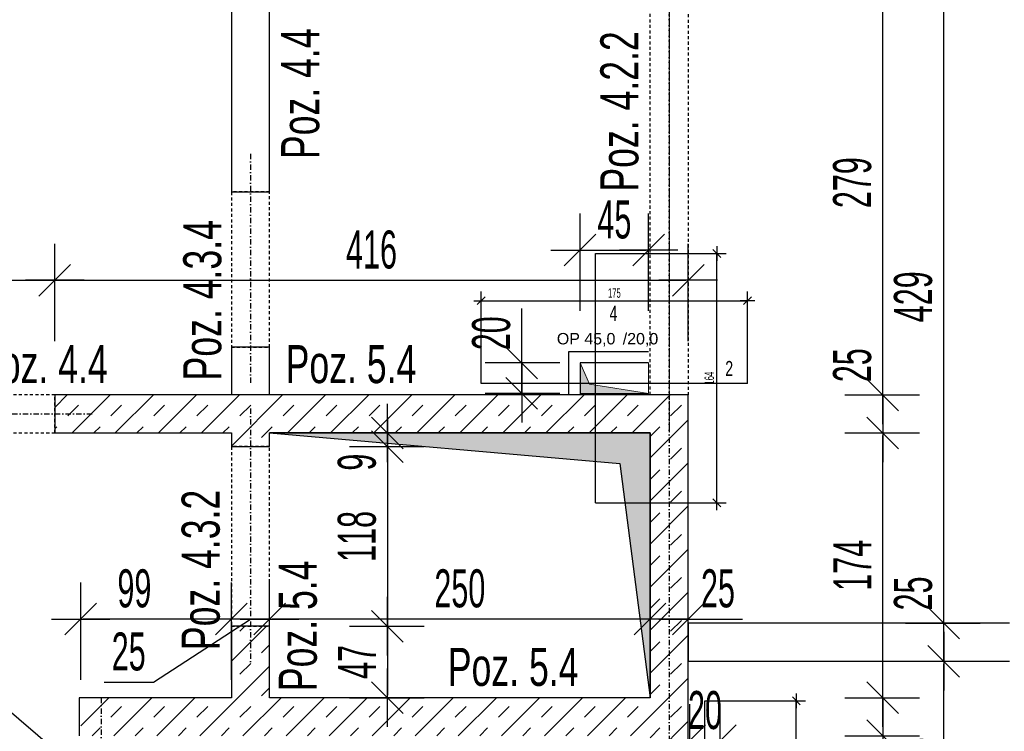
# Model space of a CAD drawing. Header units: millimetres. Extents: x -6373 to 10868, y -2819 to 2013.
# Tile 46 of 67: x 8128 to 8774, y 277 to 745. Entities that reach past the tile are written whole.
import ezdxf

# ---------------------------------------------------------------- set-up
doc = ezdxf.new("R2010")
doc.units = ezdxf.units.MM
doc.header["$LTSCALE"] = 10
doc.linetypes.add('MO', pattern=[0.7, 0.35, -0.17, 0.01, -0.17])
doc.linetypes.add('MP', pattern=[0.36, 0.2, -0.16])
for name, color, linetype in [('BA_szr', 1, 'Continuous'), ('BA_txs', 2, 'Continuous'), ('BA_wym', 1, 'Continuous'), ('BD_lpm', 1, 'MP'), ('BD_osm', 1, 'MO'), ('BD_wic', 1, 'Continuous'), ('BD_wig', 3, 'Continuous'), ('BZ_txs', 2, 'Continuous')]:
    doc.layers.add(name, color=color, linetype=linetype)
doc.layers.add('Nowe_A-Przebicia_Nr_pióra__1', color=7, linetype='Continuous', lineweight=13)
doc.layers.add('Nowe_A-Przebicia_Nr_pióra__102', color=7, linetype='Continuous', lineweight=5, true_color=0xcccccc)
doc.styles.add('BIKTS', font='bikromsw.shx', dxfattribs={"width": 0.8})
doc.styles.add('BIKWYM', font='bikromsw.shx', dxfattribs={"width": 0.6})
doc.styles.add('STYL_AUTOMATYCZNY_1', font='arial.ttf')
doc.dimstyles.new('BA_KR_100_cm', dxfattribs={"dimtxt": 25, "dimasz": 1.666667, "dimexe": 24, "dimexo": 0, "dimgap": 0, "dimtad": 0, "dimdec": 1, "dimrnd": 0.5, "dimzin": 9, "dimdsep": 46, "dimtxsty": 'BIKWYM', "dimblk": 'WYM-KR', "dimcen": 0, "dimdle": 20, "dimclrd": 256, "dimclre": 256, "dimclrt": 2, "dimadec": 0, "dimazin": 0, "dimtfac": 0.033333, "dimtdec": 1, "dimtmove": 0, "dimatfit": 3, "dimldrblk": 'WYM-KR', "dimfxl": 25, "dimfxlon": 1, "dimtvp": 0.8, "dimtolj": 1, "dimarcsym": 0})
doc.dimstyles.new('BA_KR_25_cm', dxfattribs={"dimscale": 0.25, "dimtxt": 25, "dimasz": 1.666667, "dimexe": 24, "dimexo": 0, "dimgap": 0, "dimtad": 0, "dimdec": 1, "dimrnd": 0.5, "dimzin": 9, "dimdsep": 46, "dimtxsty": 'BIKWYM', "dimblk": 'WYM-KR', "dimcen": 0, "dimdle": 20, "dimclrd": 256, "dimclre": 256, "dimclrt": 7, "dimadec": 0, "dimazin": 0, "dimtfac": 0.033333, "dimtdec": 1, "dimtmove": 0, "dimatfit": 3, "dimldrblk": 'WYM-KR', "dimfxl": 1, "dimtvp": 0.8, "dimtolj": 1, "dimarcsym": 0})

# ---------------------------------------------------------------- blocks, each defined once
blk = doc.blocks.new('WYM-KR')
at = {"color": 7, "linetype": 'ByBlock'}
blk.add_line((6.24, 6.24), (-6.24, -6.24), dxfattribs=at)
at = {"linetype": 'ByBlock'}
blk.add_line((11.52, 0), (-11.52, 0), dxfattribs=at)
blk = doc.blocks.new('*D406')
at = {"layer": 'BD_wic', "lineweight": -2}
for p, q in [((8506.01, 591.02), (8591.69, 591.02)), ((8585.69, 427.43), (8585.69, 590.6)), ((8506.01, 427.02), (8591.69, 427.02))]:
    blk.add_line(p, q, dxfattribs=at)
at = {"layer": 'Defpoints', "color": 0}
for p in [(8506.01, 591.02), (8585.69, 591.02), (8506.01, 427.02)]:
    blk.add_point(p, dxfattribs=at)
at = {"layer": 'BD_wic', "lineweight": -2, "xscale": 0.4166666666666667, "yscale": 0.4166666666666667, "zscale": 0.4166666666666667}
for p, rotation in [((8585.69, 591.02), 90), ((8585.69, 427.02), 270)]:
    blk.add_blockref('WYM-KR', p, dxfattribs=dict(at, rotation=rotation))
at = {"layer": 'BD_wic', "color": 7, "insert": (8580.69, 509.02), "char_height": 6.25, "attachment_point": 5, "rotation": 90, "style": 'BIKWYM'}
blk.add_mtext('\\A1;164', dxfattribs=at)
blk = doc.blocks.new('*D407')
at = {"layer": 'BD_wic', "lineweight": -2}
for p, q in [((8430.83, 505.48), (8430.83, 565.95)), ((8605.83, 505.48), (8605.83, 565.95)), ((8431.25, 559.95), (8605.42, 559.95))]:
    blk.add_line(p, q, dxfattribs=at)
at = {"layer": 'Defpoints', "color": 0}
for p in [(8605.83, 559.95), (8430.83, 505.48), (8605.83, 505.48)]:
    blk.add_point(p, dxfattribs=at)
at = {"layer": 'BD_wic', "lineweight": -2, "xscale": 0.4166666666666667, "yscale": 0.4166666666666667, "zscale": 0.4166666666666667, "rotation": 180}
blk.add_blockref('WYM-KR', (8430.83, 559.95), dxfattribs=at)
at = {"layer": 'BD_wic', "lineweight": -2, "xscale": 0.4166666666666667, "yscale": 0.4166666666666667, "zscale": 0.4166666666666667}
blk.add_blockref('WYM-KR', (8605.83, 559.95), dxfattribs=at)
at = {"layer": 'BD_wic', "color": 7, "insert": (8518.33, 564.95), "char_height": 6.25, "attachment_point": 5, "style": 'BIKWYM'}
blk.add_mtext('\\A1;175', dxfattribs=at)
blk = doc.blocks.new('*D409')
at = {"layer": 'BD_wic', "lineweight": -2}
for p, q in [((8577.83, 297.02), (8643.81, 297.02)), ((8637.81, 147.43), (8637.81, 296.6)), ((8577.83, 147.02), (8643.81, 147.02))]:
    blk.add_line(p, q, dxfattribs=at)
at = {"layer": 'Defpoints', "color": 0}
for p in [(8577.83, 297.02), (8637.81, 297.02), (8577.83, 147.02)]:
    blk.add_point(p, dxfattribs=at)
at = {"layer": 'BD_wic', "lineweight": -2, "xscale": 0.4166666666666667, "yscale": 0.4166666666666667, "zscale": 0.4166666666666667}
for p, rotation in [((8637.81, 297.02), 90), ((8637.81, 147.02), 270)]:
    blk.add_blockref('WYM-KR', p, dxfattribs=dict(at, rotation=rotation))
at = {"layer": 'BD_wic', "color": 7, "insert": (8632.81, 222.02), "char_height": 6.25, "attachment_point": 5, "rotation": 90, "style": 'BIKWYM'}
blk.add_mtext('\\A1;150', dxfattribs=at)
blk = doc.blocks.new('*D529')
at = {"layer": 'BA_wym', "lineweight": -2}
for p, q in [((7986.83, 533.43), (7986.83, 597.43)), ((8150.83, 533.43), (8150.83, 597.43)), ((7988.5, 573.43), (8149.17, 573.43))]:
    blk.add_line(p, q, dxfattribs=at)
at = {"layer": 'Defpoints', "color": 0}
for p in [(8150.83, 573.43), (7986.83, 498.02), (8150.83, 498.02)]:
    blk.add_point(p, dxfattribs=at)
at = {"layer": 'BA_wym', "lineweight": -2, "xscale": 1.666666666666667, "yscale": 1.666666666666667, "zscale": 1.666666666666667, "rotation": 180}
blk.add_blockref('WYM-KR', (7986.83, 573.43), dxfattribs=at)
at = {"layer": 'BA_wym', "lineweight": -2, "xscale": 1.666666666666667, "yscale": 1.666666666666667, "zscale": 1.666666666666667}
blk.add_blockref('WYM-KR', (8150.83, 573.43), dxfattribs=at)
at = {"layer": 'BA_wym', "color": 2, "insert": (8068.83, 593.43), "char_height": 25, "attachment_point": 5, "style": 'BIKWYM'}
blk.add_mtext('\\A1;164', dxfattribs=at)
blk = doc.blocks.new('*D530')
at = {"layer": 'BA_wym', "lineweight": -2}
for p, q in [((8150.83, 533.43), (8150.83, 597.43)), ((8566.83, 533.43), (8566.83, 597.43)), ((8152.5, 573.43), (8565.17, 573.43))]:
    blk.add_line(p, q, dxfattribs=at)
at = {"layer": 'Defpoints', "color": 0}
for p in [(8566.83, 573.43), (8150.83, 498.02), (8566.83, 498.02)]:
    blk.add_point(p, dxfattribs=at)
at = {"layer": 'BA_wym', "lineweight": -2, "xscale": 1.666666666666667, "yscale": 1.666666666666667, "zscale": 1.666666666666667, "rotation": 180}
blk.add_blockref('WYM-KR', (8150.83, 573.43), dxfattribs=at)
at = {"layer": 'BA_wym', "lineweight": -2, "xscale": 1.666666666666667, "yscale": 1.666666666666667, "zscale": 1.666666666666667}
blk.add_blockref('WYM-KR', (8566.83, 573.43), dxfattribs=at)
at = {"layer": 'BA_wym', "color": 2, "insert": (8358.83, 593.43), "char_height": 25, "attachment_point": 5, "style": 'BIKWYM'}
blk.add_mtext('\\A1;416', dxfattribs=at)
blk = doc.blocks.new('*D531')
at = {"layer": 'BA_wym', "lineweight": -2}
for p, q in [((8541.83, 310.72), (8541.83, 374.72)), ((8566.83, 310.72), (8566.83, 374.72)), ((8540.17, 350.72), (8538.5, 350.72)), ((8566.83, 350.72), (8541.83, 350.72)), ((8568.5, 350.72), (8602.55, 350.72))]:
    blk.add_line(p, q, dxfattribs=at)
at = {"layer": 'Defpoints', "color": 0}
for p in [(8541.83, 350.72), (8541.83, 299.02), (8566.83, 293.23)]:
    blk.add_point(p, dxfattribs=at)
at = {"layer": 'BA_wym', "lineweight": -2, "xscale": 1.666666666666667, "yscale": 1.666666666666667, "zscale": 1.666666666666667}
blk.add_blockref('WYM-KR', (8541.83, 350.72), dxfattribs=at)
at = {"layer": 'BA_wym', "lineweight": -2, "xscale": 1.666666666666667, "yscale": 1.666666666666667, "zscale": 1.666666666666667, "rotation": 180}
blk.add_blockref('WYM-KR', (8566.83, 350.72), dxfattribs=at)
at = {"layer": 'BA_wym', "color": 2, "insert": (8586.36, 370.72), "char_height": 25, "attachment_point": 5, "style": 'BIKWYM'}
blk.add_mtext('\\A1;25', dxfattribs=at)
blk = doc.blocks.new('*D532')
at = {"layer": 'BA_wym', "lineweight": -2}
for p, q in [((8291.83, 310.72), (8291.83, 374.72)), ((8541.83, 310.72), (8541.83, 374.72)), ((8540.17, 350.72), (8293.5, 350.72))]:
    blk.add_line(p, q, dxfattribs=at)
at = {"layer": 'Defpoints', "color": 0}
for p in [(8291.83, 350.72), (8291.83, 299.02), (8541.83, 299.02)]:
    blk.add_point(p, dxfattribs=at)
at = {"layer": 'BA_wym', "lineweight": -2, "xscale": 1.666666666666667, "yscale": 1.666666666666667, "zscale": 1.666666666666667, "rotation": 180}
blk.add_blockref('WYM-KR', (8291.83, 350.72), dxfattribs=at)
at = {"layer": 'BA_wym', "lineweight": -2, "xscale": 1.666666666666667, "yscale": 1.666666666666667, "zscale": 1.666666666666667}
blk.add_blockref('WYM-KR', (8541.83, 350.72), dxfattribs=at)
at = {"layer": 'BA_wym', "color": 2, "insert": (8416.83, 370.72), "char_height": 25, "attachment_point": 5, "style": 'BIKWYM'}
blk.add_mtext('\\A1;250', dxfattribs=at)
blk = doc.blocks.new('*D533')
at = {"layer": 'BA_wym', "lineweight": -2}
for p, q in [((8266.79, 310.72), (8266.79, 374.72)), ((8291.83, 310.72), (8291.83, 374.72)), ((8215.55, 309.25), (8279.31, 350.72)), ((8265.13, 350.72), (8263.46, 350.72)), ((8291.83, 350.72), (8266.79, 350.72)), ((8293.5, 350.72), (8295.17, 350.72)), ((8183.17, 309.25), (8215.55, 309.25))]:
    blk.add_line(p, q, dxfattribs=at)
at = {"layer": 'Defpoints', "color": 0}
for p in [(8266.79, 350.72), (8266.79, 299.02), (8291.83, 299.02)]:
    blk.add_point(p, dxfattribs=at)
at = {"layer": 'BA_wym', "lineweight": -2, "xscale": 1.666666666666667, "yscale": 1.666666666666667, "zscale": 1.666666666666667}
blk.add_blockref('WYM-KR', (8266.79, 350.72), dxfattribs=at)
at = {"layer": 'BA_wym', "lineweight": -2, "xscale": 1.666666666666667, "yscale": 1.666666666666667, "zscale": 1.666666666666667, "rotation": 180}
blk.add_blockref('WYM-KR', (8291.83, 350.72), dxfattribs=at)
at = {"layer": 'BA_wym', "color": 2, "insert": (8199.36, 329.25), "char_height": 25, "attachment_point": 5, "style": 'BIKWYM'}
blk.add_mtext('\\A1;25', dxfattribs=at)
blk = doc.blocks.new('*D534')
at = {"layer": 'BA_wym', "lineweight": -2}
for p, q in [((8167.83, 310.72), (8167.83, 374.72)), ((8266.79, 310.72), (8266.79, 374.72)), ((8265.13, 350.72), (8169.5, 350.72))]:
    blk.add_line(p, q, dxfattribs=at)
at = {"layer": 'Defpoints', "color": 0}
for p in [(8167.83, 350.72), (8167.83, 299.02), (8266.79, 299.02)]:
    blk.add_point(p, dxfattribs=at)
at = {"layer": 'BA_wym', "lineweight": -2, "xscale": 1.666666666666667, "yscale": 1.666666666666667, "zscale": 1.666666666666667, "rotation": 180}
blk.add_blockref('WYM-KR', (8167.83, 350.72), dxfattribs=at)
at = {"layer": 'BA_wym', "lineweight": -2, "xscale": 1.666666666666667, "yscale": 1.666666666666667, "zscale": 1.666666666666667}
blk.add_blockref('WYM-KR', (8266.79, 350.72), dxfattribs=at)
at = {"layer": 'BA_wym', "color": 2, "insert": (8203.09, 370.72), "char_height": 25, "attachment_point": 5, "style": 'BIKWYM'}
blk.add_mtext('\\A1;99', dxfattribs=at)
blk = doc.blocks.new('*D575')
at = {"layer": 'BA_wym', "lineweight": -2}
for p, q in [((8669.62, 777.02), (8718.62, 777.02)), ((8694.62, 499.68), (8694.62, 775.35)), ((8669.62, 498.02), (8718.62, 498.02))]:
    blk.add_line(p, q, dxfattribs=at)
at = {"layer": 'Defpoints', "color": 0}
for p in [(8654.62, 777.02), (8694.62, 777.02), (8566.83, 498.02)]:
    blk.add_point(p, dxfattribs=at)
at = {"layer": 'BA_wym', "lineweight": -2, "xscale": 1.666666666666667, "yscale": 1.666666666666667, "zscale": 1.666666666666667}
for p, rotation in [((8694.62, 777.02), 90), ((8694.62, 498.02), 270)]:
    blk.add_blockref('WYM-KR', p, dxfattribs=dict(at, rotation=rotation))
at = {"layer": 'BA_wym', "color": 2, "insert": (8674.62, 637.52), "char_height": 25, "attachment_point": 5, "rotation": 90, "style": 'BIKWYM'}
blk.add_mtext('\\A1;279', dxfattribs=at)
blk = doc.blocks.new('*D576')
at = {"layer": 'BA_wym', "lineweight": -2}
for p, q in [((8669.62, 473.02), (8718.62, 473.02)), ((8694.62, 300.68), (8694.62, 471.35)), ((8669.62, 299.02), (8718.62, 299.02))]:
    blk.add_line(p, q, dxfattribs=at)
at = {"layer": 'Defpoints', "color": 0}
for p in [(8541.83, 473.02), (8694.62, 473.02), (8541.83, 299.02)]:
    blk.add_point(p, dxfattribs=at)
at = {"layer": 'BA_wym', "lineweight": -2, "xscale": 1.666666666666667, "yscale": 1.666666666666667, "zscale": 1.666666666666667}
for p, rotation in [((8694.62, 473.02), 90), ((8694.62, 299.02), 270)]:
    blk.add_blockref('WYM-KR', p, dxfattribs=dict(at, rotation=rotation))
at = {"layer": 'BA_wym', "color": 2, "insert": (8674.62, 386.02), "char_height": 25, "attachment_point": 5, "rotation": 90, "style": 'BIKWYM'}
blk.add_mtext('\\A1;174', dxfattribs=at)
blk = doc.blocks.new('*D577')
at = {"layer": 'BA_wym', "lineweight": -2}
for p, q in [((8669.62, 299.02), (8718.62, 299.02)), ((8694.62, 300.68), (8694.62, 302.35)), ((8694.62, 299.02), (8694.62, 274.02)), ((8669.62, 274.02), (8718.62, 274.02)), ((8694.62, 272.35), (8694.62, 238.3))]:
    blk.add_line(p, q, dxfattribs=at)
at = {"layer": 'Defpoints', "color": 0}
for p in [(8541.83, 299.02), (8541.83, 274.02), (8694.62, 274.02)]:
    blk.add_point(p, dxfattribs=at)
at = {"layer": 'BA_wym', "lineweight": -2, "xscale": 1.666666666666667, "yscale": 1.666666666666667, "zscale": 1.666666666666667}
for p, rotation in [((8694.62, 299.02), 270), ((8694.62, 274.02), 90)]:
    blk.add_blockref('WYM-KR', p, dxfattribs=dict(at, rotation=rotation))
at = {"layer": 'BA_wym', "color": 2, "insert": (8674.62, 254.49), "char_height": 25, "attachment_point": 5, "rotation": 90, "style": 'BIKWYM'}
blk.add_mtext('\\A1;25', dxfattribs=at)
blk = doc.blocks.new('*D578')
at = {"layer": 'BA_wym', "lineweight": -2}
for p, q in [((8669.62, 274.02), (8718.62, 274.02)), ((8694.62, 272.35), (8694.62, -36.32)), ((8669.62, -37.98), (8718.62, -37.98))]:
    blk.add_line(p, q, dxfattribs=at)
at = {"layer": 'Defpoints', "color": 0}
for p in [(8541.83, 274.02), (8566.83, -37.98), (8694.62, -37.98)]:
    blk.add_point(p, dxfattribs=at)
at = {"layer": 'BA_wym', "lineweight": -2, "xscale": 1.666666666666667, "yscale": 1.666666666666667, "zscale": 1.666666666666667}
for p, rotation in [((8694.62, 274.02), 90), ((8694.62, -37.98), 270)]:
    blk.add_blockref('WYM-KR', p, dxfattribs=dict(at, rotation=rotation))
at = {"layer": 'BA_wym', "color": 2, "insert": (8674.62, 118.02), "char_height": 25, "attachment_point": 5, "rotation": 90, "style": 'BIKWYM'}
blk.add_mtext('\\A1;312', dxfattribs=at)
blk = doc.blocks.new('*D580')
at = {"layer": 'BA_wym', "lineweight": -2}
for p, q in [((8694.62, 499.68), (8694.62, 533.73)), ((8669.62, 498.02), (8718.62, 498.02)), ((8694.62, 498.02), (8694.62, 473.02)), ((8669.62, 473.02), (8718.62, 473.02)), ((8694.62, 471.35), (8694.62, 469.68))]:
    blk.add_line(p, q, dxfattribs=at)
at = {"layer": 'Defpoints', "color": 0}
for p in [(8566.83, 498.02), (8541.83, 473.02), (8694.62, 473.02)]:
    blk.add_point(p, dxfattribs=at)
at = {"layer": 'BA_wym', "lineweight": -2, "xscale": 1.666666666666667, "yscale": 1.666666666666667, "zscale": 1.666666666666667}
for p, rotation in [((8694.62, 498.02), 270), ((8694.62, 473.02), 90)]:
    blk.add_blockref('WYM-KR', p, dxfattribs=dict(at, rotation=rotation))
at = {"layer": 'BA_wym', "color": 2, "insert": (8674.62, 517.54), "char_height": 25, "attachment_point": 5, "rotation": 90, "style": 'BIKWYM'}
blk.add_mtext('\\A1;25', dxfattribs=at)
blk = doc.blocks.new('*D581')
at = {"layer": 'BA_wym', "lineweight": -2}
for p, q in [((8344.3, 473.02), (8393.3, 473.02)), ((8369.3, 474.68), (8369.3, 476.35)), ((8369.3, 464.02), (8369.3, 473.02)), ((8344.3, 464.02), (8393.3, 464.02)), ((8369.3, 462.35), (8369.3, 447.63))]:
    blk.add_line(p, q, dxfattribs=at)
at = {"layer": 'Defpoints', "color": 0}
for p in [(8329.3, 473.02), (8369.3, 473.02), (8291.83, 464.02)]:
    blk.add_point(p, dxfattribs=at)
at = {"layer": 'BA_wym', "lineweight": -2, "xscale": 1.666666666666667, "yscale": 1.666666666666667, "zscale": 1.666666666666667}
for p, rotation in [((8369.3, 473.02), 270), ((8369.3, 464.02), 90)]:
    blk.add_blockref('WYM-KR', p, dxfattribs=dict(at, rotation=rotation))
at = {"layer": 'BA_wym', "color": 2, "insert": (8349.3, 453.82), "char_height": 25, "attachment_point": 5, "rotation": 90, "style": 'BIKWYM'}
blk.add_mtext('\\A1;9', dxfattribs=at)
blk = doc.blocks.new('*D582')
at = {"layer": 'BA_wym', "lineweight": -2}
for p, q in [((8344.3, 464.02), (8393.3, 464.02)), ((8369.3, 462.35), (8369.3, 347.68)), ((8344.3, 346.02), (8393.3, 346.02))]:
    blk.add_line(p, q, dxfattribs=at)
at = {"layer": 'Defpoints', "color": 0}
for p in [(8291.83, 464.02), (8291.83, 346.02), (8369.3, 346.02)]:
    blk.add_point(p, dxfattribs=at)
at = {"layer": 'BA_wym', "lineweight": -2, "xscale": 1.666666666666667, "yscale": 1.666666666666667, "zscale": 1.666666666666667}
for p, rotation in [((8369.3, 464.02), 90), ((8369.3, 346.02), 270)]:
    blk.add_blockref('WYM-KR', p, dxfattribs=dict(at, rotation=rotation))
at = {"layer": 'BA_wym', "color": 2, "insert": (8349.3, 405.02), "char_height": 25, "attachment_point": 5, "rotation": 90, "style": 'BIKWYM'}
blk.add_mtext('\\A1;118', dxfattribs=at)
blk = doc.blocks.new('*D583')
at = {"layer": 'BA_wym', "lineweight": -2}
for p, q in [((8344.3, 346.02), (8393.3, 346.02)), ((8369.3, 344.35), (8369.3, 300.68)), ((8344.3, 299.02), (8393.3, 299.02))]:
    blk.add_line(p, q, dxfattribs=at)
at = {"layer": 'Defpoints', "color": 0}
for p in [(8291.83, 346.02), (8329.3, 299.02), (8369.3, 299.02)]:
    blk.add_point(p, dxfattribs=at)
at = {"layer": 'BA_wym', "lineweight": -2, "xscale": 1.666666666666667, "yscale": 1.666666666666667, "zscale": 1.666666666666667}
for p, rotation in [((8369.3, 346.02), 90), ((8369.3, 299.02), 270)]:
    blk.add_blockref('WYM-KR', p, dxfattribs=dict(at, rotation=rotation))
at = {"layer": 'BA_wym', "color": 2, "insert": (8349.3, 322.52), "char_height": 25, "attachment_point": 5, "rotation": 90, "style": 'BIKWYM'}
blk.add_mtext('\\A1;47', dxfattribs=at)
blk = doc.blocks.new('*D630')
at = {"layer": 'BA_wym', "lineweight": -2}
for p, q in [((8567.83, 236.82), (8567.83, 294.73)), ((8587.83, 236.82), (8587.83, 294.73)), ((8566.17, 270.73), (8564.5, 270.73)), ((8567.83, 270.73), (8587.83, 270.73)), ((8589.5, 270.73), (8591.17, 270.73))]:
    blk.add_line(p, q, dxfattribs=at)
at = {"layer": 'Defpoints', "color": 0}
for p in [(8587.83, 270.73), (8567.83, 236.82), (8587.83, 236.82)]:
    blk.add_point(p, dxfattribs=at)
at = {"layer": 'BA_wym', "lineweight": -2, "xscale": 1.666666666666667, "yscale": 1.666666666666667, "zscale": 1.666666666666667}
blk.add_blockref('WYM-KR', (8567.83, 270.73), dxfattribs=at)
at = {"layer": 'BA_wym', "lineweight": -2, "xscale": 1.666666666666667, "yscale": 1.666666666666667, "zscale": 1.666666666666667, "rotation": 180}
blk.add_blockref('WYM-KR', (8587.83, 270.73), dxfattribs=at)
at = {"layer": 'BA_wym', "color": 2, "insert": (8577.83, 290.73), "char_height": 25, "attachment_point": 5, "style": 'BIKWYM'}
blk.add_mtext('\\A1;20', dxfattribs=at)
blk = doc.blocks.new('*D634')
at = {"layer": 'BA_wym', "lineweight": -2}
for p, q in [((8457.52, 520.68), (8457.52, 554.73)), ((8482.52, 519.02), (8433.52, 519.02)), ((8457.52, 499.02), (8457.52, 519.02)), ((8482.52, 499.02), (8433.52, 499.02)), ((8457.52, 497.35), (8457.52, 495.68))]:
    blk.add_line(p, q, dxfattribs=at)
at = {"layer": 'Defpoints', "color": 0}
for p in [(8457.52, 519.02), (8497.52, 519.02), (8497.52, 499.02)]:
    blk.add_point(p, dxfattribs=at)
at = {"layer": 'BA_wym', "lineweight": -2, "xscale": 1.666666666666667, "yscale": 1.666666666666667, "zscale": 1.666666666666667}
for p, rotation in [((8457.52, 519.02), 270), ((8457.52, 499.02), 90)]:
    blk.add_blockref('WYM-KR', p, dxfattribs=dict(at, rotation=rotation))
at = {"layer": 'BA_wym', "color": 2, "insert": (8437.52, 538.54), "char_height": 25, "attachment_point": 5, "rotation": 90, "style": 'BIKWYM'}
blk.add_mtext('\\A1;20', dxfattribs=at)
blk = doc.blocks.new('*D635')
at = {"layer": 'BA_wym', "lineweight": -2}
for p, q in [((8495.83, 553.2), (8495.83, 617.2)), ((8540.83, 553.2), (8540.83, 617.2)), ((8497.5, 593.2), (8539.17, 593.2))]:
    blk.add_line(p, q, dxfattribs=at)
at = {"layer": 'Defpoints', "color": 0}
for p in [(8540.83, 593.2), (8495.83, 509.02), (8540.83, 509.02)]:
    blk.add_point(p, dxfattribs=at)
at = {"layer": 'BA_wym', "lineweight": -2, "xscale": 1.666666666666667, "yscale": 1.666666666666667, "zscale": 1.666666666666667, "rotation": 180}
blk.add_blockref('WYM-KR', (8495.83, 593.2), dxfattribs=at)
at = {"layer": 'BA_wym', "lineweight": -2, "xscale": 1.666666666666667, "yscale": 1.666666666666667, "zscale": 1.666666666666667}
blk.add_blockref('WYM-KR', (8540.83, 593.2), dxfattribs=at)
at = {"layer": 'BA_wym', "color": 2, "insert": (8518.33, 613.2), "char_height": 25, "attachment_point": 5, "style": 'BIKWYM'}
blk.add_mtext('\\A1;45', dxfattribs=at)
blk = doc.blocks.new('*D700')
at = {"layer": 'BA_wym', "lineweight": -2}
for p, q in [((7251.83, 1333.02), (7251.83, 1397.02)), ((9856.83, 1333.02), (9856.83, 1397.02)), ((7253.5, 1373.02), (9855.17, 1373.02))]:
    blk.add_line(p, q, dxfattribs=at)
at = {"layer": 'Defpoints', "color": 0}
for p in [(9856.83, 1373.02), (9856.83, 802.02), (7251.83, 539.52)]:
    blk.add_point(p, dxfattribs=at)
at = {"layer": 'BA_wym', "lineweight": -2, "xscale": 1.666666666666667, "yscale": 1.666666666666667, "zscale": 1.666666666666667, "rotation": 180}
blk.add_blockref('WYM-KR', (7251.83, 1373.02), dxfattribs=at)
at = {"layer": 'BA_wym', "lineweight": -2, "xscale": 1.666666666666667, "yscale": 1.666666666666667, "zscale": 1.666666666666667}
blk.add_blockref('WYM-KR', (9856.83, 1373.02), dxfattribs=at)
at = {"layer": 'BA_wym', "color": 2, "insert": (8554.33, 1393.02), "char_height": 25, "attachment_point": 5, "style": 'BIKWYM'}
blk.add_mtext('\\A1;2605', dxfattribs=at)
blk = doc.blocks.new('*D702')
at = {"layer": 'BA_wym', "lineweight": -2}
for p, q in [((7080.83, 1373.02), (7080.83, 1437.02)), ((10027.83, 1373.02), (10027.83, 1437.02)), ((10026.17, 1413.02), (7082.5, 1413.02))]:
    blk.add_line(p, q, dxfattribs=at)
at = {"layer": 'Defpoints', "color": 0}
for p in [(7080.83, 1413.02), (7080.83, 539.52), (10027.83, 539.52)]:
    blk.add_point(p, dxfattribs=at)
at = {"layer": 'BA_wym', "lineweight": -2, "xscale": 1.666666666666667, "yscale": 1.666666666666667, "zscale": 1.666666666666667, "rotation": 180}
blk.add_blockref('WYM-KR', (7080.83, 1413.02), dxfattribs=at)
at = {"layer": 'BA_wym', "lineweight": -2, "xscale": 1.666666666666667, "yscale": 1.666666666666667, "zscale": 1.666666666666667}
blk.add_blockref('WYM-KR', (10027.83, 1413.02), dxfattribs=at)
at = {"layer": 'BA_wym', "color": 2, "insert": (8554.33, 1433.02), "char_height": 25, "attachment_point": 5, "style": 'BIKWYM'}
blk.add_mtext('\\A1;2947', dxfattribs=at)
blk = doc.blocks.new('*D737')
at = {"layer": 'BA_wym', "lineweight": -2}
for p, q in [((8709.62, 323.02), (8758.62, 323.02)), ((8734.62, 190.69), (8734.62, 321.35)), ((8709.62, 189.02), (8758.62, 189.02))]:
    blk.add_line(p, q, dxfattribs=at)
at = {"layer": 'Defpoints', "color": 0}
for p in [(8694.62, 323.02), (8734.62, 323.02), (8694.62, 189.02)]:
    blk.add_point(p, dxfattribs=at)
at = {"layer": 'BA_wym', "lineweight": -2, "xscale": 1.666666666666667, "yscale": 1.666666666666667, "zscale": 1.666666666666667}
for p, rotation in [((8734.62, 323.02), 90), ((8734.62, 189.02), 270)]:
    blk.add_blockref('WYM-KR', p, dxfattribs=dict(at, rotation=rotation))
at = {"layer": 'BA_wym', "color": 2, "insert": (8714.62, 256.02), "char_height": 25, "attachment_point": 5, "rotation": 90, "style": 'BIKWYM'}
blk.add_mtext('\\A1;134', dxfattribs=at)
blk = doc.blocks.new('*D738')
at = {"layer": 'BA_wym', "lineweight": -2}
for p, q in [((8734.62, 349.68), (8734.62, 383.73)), ((8709.62, 348.02), (8758.62, 348.02)), ((8734.62, 323.02), (8734.62, 348.02)), ((8709.62, 323.02), (8758.62, 323.02)), ((8734.62, 321.35), (8734.62, 319.68))]:
    blk.add_line(p, q, dxfattribs=at)
at = {"layer": 'Defpoints', "color": 0}
for p in [(8694.62, 348.02), (8734.62, 348.02), (8694.62, 323.02)]:
    blk.add_point(p, dxfattribs=at)
at = {"layer": 'BA_wym', "lineweight": -2, "xscale": 1.666666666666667, "yscale": 1.666666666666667, "zscale": 1.666666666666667}
for p, rotation in [((8734.62, 348.02), 270), ((8734.62, 323.02), 90)]:
    blk.add_blockref('WYM-KR', p, dxfattribs=dict(at, rotation=rotation))
at = {"layer": 'BA_wym', "color": 2, "insert": (8714.62, 367.54), "char_height": 25, "attachment_point": 5, "rotation": 90, "style": 'BIKWYM'}
blk.add_mtext('\\A1;25', dxfattribs=at)
blk = doc.blocks.new('*D739')
at = {"layer": 'BA_wym', "lineweight": -2}
for p, q in [((8709.62, 777.02), (8758.62, 777.02)), ((8734.62, 349.68), (8734.62, 775.35)), ((8709.62, 348.02), (8758.62, 348.02))]:
    blk.add_line(p, q, dxfattribs=at)
at = {"layer": 'Defpoints', "color": 0}
for p in [(8694.62, 777.02), (8734.62, 777.02), (8694.62, 348.02)]:
    blk.add_point(p, dxfattribs=at)
at = {"layer": 'BA_wym', "lineweight": -2, "xscale": 1.666666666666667, "yscale": 1.666666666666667, "zscale": 1.666666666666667}
for p, rotation in [((8734.62, 777.02), 90), ((8734.62, 348.02), 270)]:
    blk.add_blockref('WYM-KR', p, dxfattribs=dict(at, rotation=rotation))
at = {"layer": 'BA_wym', "color": 2, "insert": (8714.62, 562.52), "char_height": 25, "attachment_point": 5, "rotation": 90, "style": 'BIKWYM'}
blk.add_mtext('\\A1;429', dxfattribs=at)

msp = doc.modelspace()

# ---------------------------------------------------------------- hatches: boundary and pattern name
at = {"layer": 'BA_szr'}
h = msp.add_hatch(dxfattribs=at)
h.set_pattern_fill('BIK_ZELBET', color=256, scale=100, angle=45, pattern_type=2)
h.set_pattern_definition([(45, (1802.386, -2549.331), (-14.142136, 14.142136), []), (45, (1795.315, -2542.26), (-14.142136, 14.142136), [10, -10])])
h.paths.add_polyline_path([(8150.83, 473.02), (8266.83, 473.02), (8266.83, 464.02), (8291.83, 464.02), (8291.83, 473.02), (8541.83, 473.02), (8541.83, 299.02), (8291.83, 299.02), (8291.83, 346.02), (8266.83, 346.02), (8266.79, 299.02), (8167.83, 299.02), (8167.83, 274.02), (8541.83, 274.02), (8541.83, -37.98), (8150.83, -37.98), (8150.83, -62.98), (8566.83, -62.98), (8566.83, -37.98), (8566.83, 498.02), (8541.83, 498.02), (8150.83, 498.02)])
at = {"layer": 'BD_wic'}
h = msp.add_hatch(color=9, dxfattribs=at)
h.dxf.hatch_style = 1
h.paths.add_polyline_path([(8291.83, 473.02), (8521.83, 453.02), (8541.83, 299.02), (8541.83, 473.02)])
at = {"layer": 'Nowe_A-Przebicia_Nr_pióra__102', "linetype": 'Continuous', "lineweight": 5, "true_color": 0xcccccc}
msp.add_hatch(color=254, dxfattribs=at).paths.add_polyline_path([(8540.83, 499.02), (8495.83, 499.02), (8495.83, 519.02), (8501.89, 505.08)])

# ---------------------------------------------------------------- linework, layer by layer
at = {"layer": 'BD_lpm'}
msp.add_lwpolyline([(8566.83, 777.02), (8566.83, 498.02), (8541.83, 498.02), (8541.83, 777.02), (8566.83, 777.02)], dxfattribs=at)
for points in [[(8266.83, 529.42), (8291.83, 529.42), (8291.83, 631.42), (8266.83, 631.42)], [(7986.83, 473.02), (8150.83, 473.02), (8150.83, 498.02), (7986.83, 498.02)], [(8266.83, 346.02), (8291.83, 346.02), (8291.83, 464.02), (8266.83, 464.02)]]:
    msp.add_lwpolyline(points, close=True, dxfattribs=at)
at = {"layer": 'BD_osm', "color": 5}
for p, q in [((8554.33, 802.02), (8554.33, 473.02)), ((8279.33, 656.42), (8279.33, 504.42)), ((7961.83, 485.52), (8175.83, 485.52)), ((8279.33, 489.02), (8279.33, 321.02)), ((8181.33, 299.02), (8181.33, -62.98))]:
    msp.add_line(p, q, dxfattribs=at)
at = {"layer": 'BD_osm'}
msp.add_lwpolyline([(8554.33, 1513.02), (8554.33, -1699.44)], dxfattribs=at)
at = {"layer": 'BD_wic', "color": 5}
for p, q in [((10867.69, -2060.46), (6144.22, 1981.8)), ((8506.01, 427.02), (8506.01, 591.02)), ((8605.83, 505.48), (8430.83, 505.48)), ((8577.83, 147.02), (8577.83, 297.02))]:
    msp.add_line(p, q, dxfattribs=at)
at = {"layer": 'BD_wic'}
for points in [[(8488.33, 498.02), (8488.33, 526.52), (8540.83, 526.52)], [(8540.83, 519.02), (8495.83, 519.02), (8495.83, 498.02)], [(8291.83, 473.02), (8521.83, 453.02), (8541.83, 299.02), (8541.83, 473.02), (8291.83, 473.02)]]:
    msp.add_lwpolyline(points, dxfattribs=at)
at = {"layer": 'BD_wig'}
for points in [[(8374.33, 777.02), (8374.33, 802.02), (8152.33, 802.02), (8152.33, 777.02), (8266.83, 777.02), (8266.83, 631.42), (8291.83, 631.42), (8291.83, 777.02), (8374.33, 777.02)], [(8777.83, 348.02), (8566.83, 348.02), (8566.83, 498.02), (8291.83, 498.02), (8291.83, 529.42), (8266.83, 529.42), (8266.83, 498.02), (8150.83, 498.02), (8150.83, 473.02), (8266.83, 473.02), (8266.83, 464.02), (8291.83, 464.02), (8291.83, 473.02), (8541.83, 473.02), (8541.83, 299.02), (8291.83, 299.02), (8291.83, 346.02), (8266.83, 346.02), (8266.79, 299.02), (8166.83, 299.02), (8166.83, 274.02)], [(8291.83, 498.02), (8266.83, 498.02)], [(8566.83, 348.02), (8566.83, 323.02)], [(8777.83, 189.02), (8566.83, 189.02), (8566.83, 323.02), (8777.83, 323.02)]]:
    msp.add_lwpolyline(points, dxfattribs=at)
at = {"layer": 'Nowe_A-Przebicia_Nr_pióra__1', "color": 7, "linetype": 'Continuous', "lineweight": 13}
for p, q in [((8501.89, 505.08), (8495.83, 519.02)), ((8495.83, 519.02), (8540.83, 519.02)), ((8495.83, 499.02), (8495.83, 519.02)), ((8540.83, 519.02), (8540.83, 499.02)), ((8540.83, 499.02), (8501.89, 505.08)), ((8540.83, 499.02), (8495.83, 499.02))]:
    msp.add_line(p, q, dxfattribs=at)

# ---------------------------------------------------------------- texts
at = {"layer": 'BA_txs', "style": 'BIKTS', "width": 0.7}
for s, p in [('Poz. 4.4', (8324.46, 653.03)), ('Poz. 4.2.2', (8534.1, 631.65)), ('Poz. 4.3.4', (8260.15, 507.55)), ('Poz. 4.3.2', (8259.1, 330.3)), ('Poz. 5.4', (8322.89, 303.33))]:
    msp.add_text(s, height=25, rotation=90, dxfattribs=at).set_placement(p)
for s, p in [('Poz. 4.4', (8099.69, 505.78)), ('Poz. 5.4', (8302.41, 505.78)), ('Poz. 5.4', (8408.93, 306.78))]:
    msp.add_text(s, height=25, dxfattribs=at).set_placement(p)
at = {"layer": 'BZ_txs', "color": 3, "char_height": 10, "width": 452.0462, "attachment_point": 1, "style": 'BIKTS'}
for s, insert in [('{\\W0.7;4}', (8515.15, 556.69)), ('{\\W0.7;2}', (8591.12, 520.36))]:
    msp.add_mtext(s, dxfattribs=dict(at, insert=insert))
at = {"layer": 'Nowe_A-Przebicia_Nr_pióra__1', "color": 7, "lineweight": 13, "style": 'STYL_AUTOMATYCZNY_1'}
for s, p in [('OP 45,0', (8480.56, 531.23)), (' /20,0', (8520.92, 531.23))]:
    msp.add_text(s, height=7.5, dxfattribs=at).set_placement(p)

# ---------------------------------------------------------------- dimensions: what is measured, and where the dimension line sits
at = {"layer": 'BA_wym'}
for base, p1, p2, override, picture, middle in [((7080.83, 1413.02), (10027.83, 539.52), (7080.83, 539.52), {"dimatfit": 1, "dimfxl": 40}, '*D702', (8554.33, 1433.02)), ((9856.83, 1373.02), (7251.83, 539.52), (9856.83, 802.02), {"dimtmove": 1, "dimatfit": 1, "dimfxl": 40}, '*D700', (8554.33, 1393.02)), ((8540.83, 593.2), (8495.83, 509.02), (8540.83, 509.02), {"dimatfit": 1, "dimfxl": 40}, '*D635', (8518.33, 613.2)), ((8150.83, 573.43), (7986.83, 498.02), (8150.83, 498.02), {"dimtmove": 1, "dimatfit": 1, "dimfxl": 40}, '*D529', (8068.83, 593.43)), ((8566.83, 573.43), (8150.83, 498.02), (8566.83, 498.02), {"dimtmove": 1, "dimatfit": 1, "dimfxl": 40}, '*D530', (8358.83, 593.43)), ((8291.83, 350.72), (8541.83, 299.02), (8291.83, 299.02), {"dimtmove": 1, "dimatfit": 1, "dimfxl": 40}, '*D532', (8416.83, 370.72))]:
    dim = msp.add_linear_dim(base=base, p1=p1, p2=p2, dimstyle='BA_KR_100_cm', override=override, dxfattribs=at)
    dim.commit()
    dim.dimension.update_dxf_attribs({"geometry": picture, "text_midpoint": middle})
for base, p1, p2, picture, middle in [((8694.62, 777.02), (8566.83, 498.02), (8654.62, 777.02), '*D575', (8674.62, 637.52)), ((8734.62, 777.02), (8694.62, 348.02), (8694.62, 777.02), '*D739', (8714.62, 562.52)), ((8457.52, 519.02), (8497.52, 499.02), (8497.52, 519.02), '*D634', (8437.52, 538.54)), ((8694.62, 473.02), (8541.83, 299.02), (8541.83, 473.02), '*D576', (8674.62, 386.02)), ((8369.3, 346.02), (8291.83, 464.02), (8291.83, 346.02), '*D582', (8349.3, 405.02)), ((8734.62, 348.02), (8694.62, 323.02), (8694.62, 348.02), '*D738', (8714.62, 367.54)), ((8369.3, 299.02), (8291.83, 346.02), (8329.3, 299.02), '*D583', (8349.3, 322.52)), ((8734.62, 323.02), (8694.62, 189.02), (8694.62, 323.02), '*D737', (8714.62, 256.02)), ((8694.62, 274.02), (8541.83, 299.02), (8541.83, 274.02), '*D577', (8674.62, 254.49)), ((8694.62, -37.98), (8541.83, 274.02), (8566.83, -37.98), '*D578', (8674.62, 118.02))]:
    dim = msp.add_linear_dim(base=base, p1=p1, p2=p2, angle=90, dimstyle='BA_KR_100_cm', override={"dimatfit": 1}, dxfattribs=at)
    dim.commit()
    dim.dimension.update_dxf_attribs({"geometry": picture, "text_midpoint": middle})
for base, p1, p2, picture, middle in [((8694.62, 473.02), (8566.83, 498.02), (8541.83, 473.02), '*D580', (8694.62, 517.54)), ((8369.3, 473.02), (8291.83, 464.02), (8329.3, 473.02), '*D581', (8369.3, 453.82))]:
    dim = msp.add_linear_dim(base=base, p1=p1, p2=p2, angle=90, dimstyle='BA_KR_100_cm', override={"dimatfit": 1}, dxfattribs=at)
    dim.commit()
    dim.dimension.update_dxf_attribs({"geometry": picture, "text_midpoint": middle, "dimtype": 160})
for base, p1, p2, override, picture, middle in [((8167.83, 350.72), (8266.79, 299.02), (8167.83, 299.02), {"dimtmove": 1, "dimatfit": 1, "dimfxl": 40}, '*D534', (8203.09, 350.72)), ((8541.83, 350.72), (8566.83, 293.23), (8541.83, 299.02), {"dimatfit": 1, "dimfxl": 40}, '*D531', (8586.36, 350.72)), ((8266.79, 350.72), (8291.83, 299.02), (8266.79, 299.02), {"dimtmove": 1, "dimatfit": 1, "dimfxl": 40}, '*D533', (8215.55, 309.25)), ((8587.83, 270.73), (8567.83, 236.82), (8587.83, 236.82), {"dimtmove": 0, "dimatfit": 1, "dimfxl": 40}, '*D630', (8577.83, 270.73))]:
    dim = msp.add_linear_dim(base=base, p1=p1, p2=p2, dimstyle='BA_KR_100_cm', override=override, dxfattribs=at)
    dim.commit()
    dim.dimension.update_dxf_attribs({"geometry": picture, "text_midpoint": middle, "dimtype": 160})
at = {"layer": 'BD_wic', "color": 5}
for base, p1, p2, picture, middle in [((8585.69, 591.02), (8506.01, 427.02), (8506.01, 591.02), '*D406', (8580.69, 509.02)), ((8637.81, 297.02), (8577.83, 147.02), (8577.83, 297.02), '*D409', (8632.81, 222.02))]:
    dim = msp.add_linear_dim(base=base, p1=p1, p2=p2, angle=90, dimstyle='BA_KR_25_cm', dxfattribs=at)
    dim.commit()
    dim.dimension.update_dxf_attribs({"geometry": picture, "text_midpoint": middle})
dim = msp.add_linear_dim(base=(8605.83, 559.95), p1=(8430.83, 505.48), p2=(8605.83, 505.48), dimstyle='BA_KR_25_cm', dxfattribs=at)
dim.commit()
dim.dimension.update_dxf_attribs({"geometry": '*D407', "text_midpoint": (8518.33, 564.95)})

doc.saveas('drawing.dxf')
